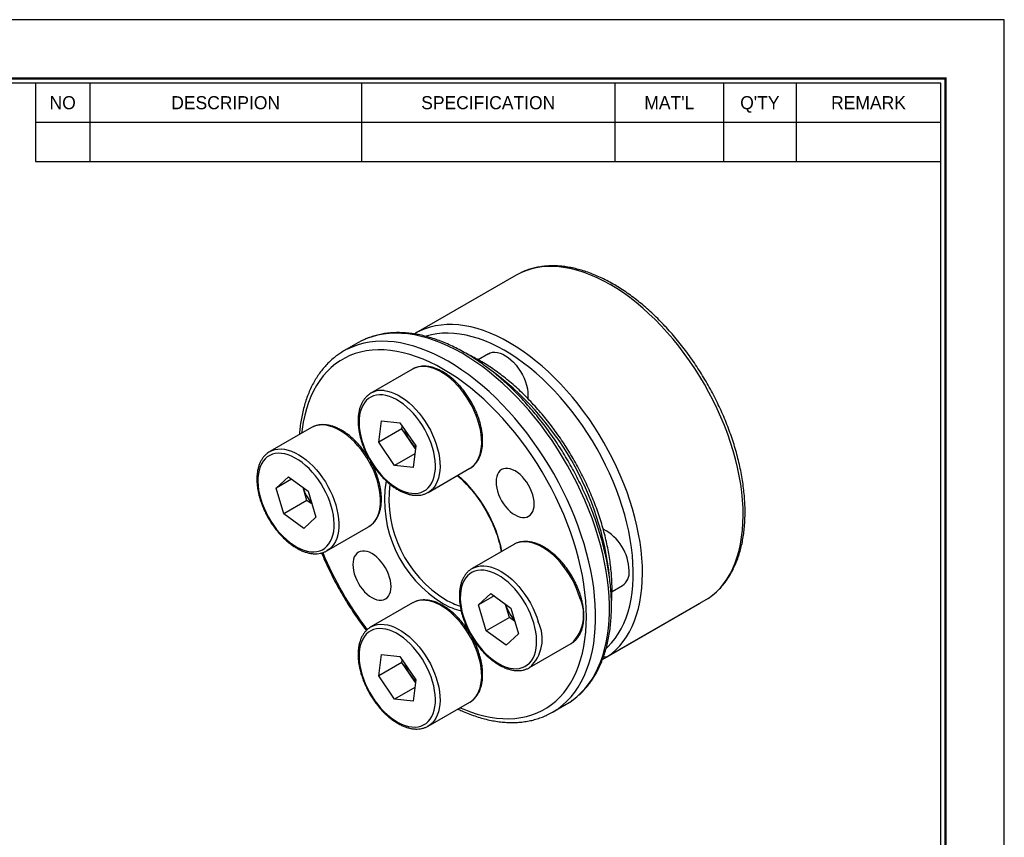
# Model space of a CAD drawing. Header units: millimetres. Extents: x 0 to 164, y 0 to 116.
# Tile 4 of 4: x 104 to 164, y 66 to 116. Entities that reach past the tile are written whole.
import ezdxf
from ezdxf.enums import TextEntityAlignment as Align

# ---------------------------------------------------------------- set-up
doc = ezdxf.new("R2010")
doc.units = ezdxf.units.MM
doc.layers.add('L1', color=7, linetype='CONTINUOUS')
doc.layers.add('OUTLINE', color=7, linetype='CONTINUOUS')

# ---------------------------------------------------------------- blocks, each defined once
blk = doc.blocks.new('표제란')
at = {"layer": 'L1', "color": 0}
for p, q in [((297, 210), (0, 210)), ((297, 0), (297, 210))]:
    blk.add_line(p, q, dxfattribs=at)
at = {"layer": 'L1'}
for p, q in [((190, 203), (190, 194.34)), ((196, 203), (196, 194.34)), ((226, 203), (226, 194.34)), ((254, 203), (254, 194.34)), ((266, 203), (266, 194.34)), ((274, 203), (274, 194.34)), ((190, 198.67), (290, 198.67)), ((190, 194.34), (290, 194.34))]:
    blk.add_line(p, q, dxfattribs=at)
at = {"layer": 'L1', "const_width": 0.25}
blk.add_lwpolyline([(290.5, 6.5), (290.5, 203.5), (10, 203.5), (10, 6.5)], close=True, dxfattribs=at)
at = {"layer": 'L1'}
blk.add_lwpolyline([(290, 7), (290, 203), (10.5, 203), (10.5, 7)], close=True, dxfattribs=at)
for s, p in [('NO', (193, 200.83)), ('DESCRIPION', (211, 200.83)), ('SPECIFICATION', (240, 200.83)), ("MAT'L", (260, 200.83)), ("Q'TY", (270, 200.83)), ('REMARK', (282, 200.83))]:
    blk.add_text(s, height=1.444, dxfattribs=at).set_placement(p, align=Align.MIDDLE_CENTER)
for tag, p in [('필렛', (179.25, 10.9)), ('모따기', (179.25, 8.3))]:
    blk.add_attdef(tag, text='', height=1.15, dxfattribs=at).set_placement(p, align=Align.MIDDLE_LEFT)
at = {"layer": 'OUTLINE', "ltscale": 0.5}
for tag, p, height in [('TITLE', (237.17, 24.41), 2.5), ('도번', (251.18, 15.64), 2.5), ('SCALE', (253.78, 9.55), 1.2), ('DATE', (277.02, 9.51), 1.2)]:
    blk.add_attdef(tag, p, '', height=height, dxfattribs=at)

msp = doc.modelspace()

# ---------------------------------------------------------------- linework, layer by layer
at = {"layer": 'OUTLINE'}
for p, q in [((134.5139, 100.5876), (128.3621, 97.0362)), ((124.838, 96.4451), (123.9894, 95.9553)), ((132.8288, 95.7902), (132.1913, 95.4221)), ((128.1898, 94.8441), (125.6442, 93.3746)), ((128.203, 94.8517), (128.1898, 94.8441)), ((126.1207, 90.3752), (126.2817, 91.6843)), ((126.2817, 91.6843), (127.4136, 91.5709)), ((127.4136, 91.5709), (128.3846, 90.1484)), ((122.0026, 91.2712), (119.457, 89.8016)), ((127.5349, 91.1916), (126.1207, 90.3752)), ((127.5349, 91.1916), (127.5559, 91.3624)), ((128.0204, 90.4803), (127.5349, 91.1916)), ((127.0917, 88.9527), (126.1207, 90.3752)), ((128.3636, 89.9776), (128.0204, 90.4803)), ((128.3846, 90.1484), (128.2236, 88.8393)), ((128.3251, 89.6647), (127.0917, 88.9527)), ((128.2236, 88.8393), (127.0917, 88.9527)), ((129.1439, 87.3122), (131.6895, 88.7818)), ((131.6895, 88.7818), (131.7082, 88.7928)), ((119.8513, 87.5756), (120.5978, 88.2659)), ((120.7962, 88.121), (119.8513, 87.5756)), ((120.5978, 88.2659), (121.8119, 87.3792)), ((120.319, 85.9985), (119.8513, 87.5756)), ((121.4994, 87.6035), (121.4979, 87.6085)), ((121.7332, 86.8149), (121.4994, 87.6035)), ((121.8119, 87.3792), (122.2796, 85.8021)), ((129.1767, 87.3319), (129.1439, 87.3122)), ((121.7332, 86.8149), (120.319, 85.9985)), ((122.0473, 86.5855), (121.7332, 86.8149)), ((121.5331, 85.1117), (120.319, 85.9985)), ((122.2796, 85.8021), (121.5331, 85.1117)), ((122.9567, 83.7393), (125.5023, 85.2088)), ((134.377, 84.1276), (131.8314, 82.6581)), ((140.3792, 81.2419), (141.0158, 81.6095)), ((132.2257, 80.432), (132.9722, 81.1224)), ((133.1705, 80.9775), (132.2257, 80.432)), ((132.9722, 81.1224), (134.1863, 80.2356)), ((146.258, 80.8225), (140.1061, 77.2711)), ((128.1898, 80.5547), (125.6442, 79.0851)), ((132.6934, 78.8549), (132.2257, 80.432)), ((133.8738, 80.4599), (133.8723, 80.465)), ((134.1076, 79.6713), (133.8738, 80.4599)), ((134.1863, 80.2356), (134.654, 78.6585)), ((139.7967, 77.0924), (145.758, 80.5338)), ((134.1076, 79.6713), (132.6934, 78.8549)), ((134.4216, 79.442), (134.1076, 79.6713)), ((125.6114, 79.0655), (125.6442, 79.0851)), ((133.9075, 77.9682), (132.6934, 78.8549)), ((134.654, 78.6585), (133.9075, 77.9682)), ((135.3311, 76.5957), (137.8767, 78.0653)), ((126.1207, 76.0857), (126.2817, 77.3948)), ((126.2817, 77.3948), (127.4136, 77.2814)), ((127.4136, 77.2814), (128.3846, 75.8589)), ((127.5349, 76.9021), (127.5559, 77.0729)), ((127.5349, 76.9021), (126.1207, 76.0857)), ((128.0204, 76.1909), (127.5349, 76.9021)), ((127.0917, 74.6632), (126.1207, 76.0857)), ((128.3636, 75.6881), (128.0204, 76.1909)), ((128.3846, 75.8589), (128.2236, 74.5498)), ((128.3251, 75.3753), (127.0917, 74.6632)), ((128.2236, 74.5498), (127.0917, 74.6632)), ((129.1439, 73.0228), (131.6895, 74.4923)), ((136.7384, 73.871), (137.5869, 74.3609))]:
    msp.add_line(p, q, dxfattribs=at)
at = {"layer": 'OUTLINE', "flags": 128}
for points in [[(146.258, 80.8225), (146.5208, 81.0187), (146.7685, 81.2381), (147.0005, 81.4803), (147.2162, 81.7445), (147.4151, 82.0303), (147.5967, 82.3368), (147.7606, 82.6634), (147.9063, 83.0092), (148.0336, 83.3735), (148.1421, 83.7553), (148.2315, 84.1537), (148.3016, 84.5677), (148.3524, 84.9965), (148.3835, 85.4388), (148.3951, 85.8937), (148.3869, 86.36), (148.3592, 86.8366), (148.3118, 87.3224), (148.245, 87.8162), (148.1589, 88.3168), (148.0537, 88.823), (147.9297, 89.3336), (147.7872, 89.8473), (147.6264, 90.3628), (147.4479, 90.8791), (147.2519, 91.3947), (147.0391, 91.9084), (146.8099, 92.4191), (146.5649, 92.9254), (146.3046, 93.4262), (146.0297, 93.9202), (145.7409, 94.4062), (145.4389, 94.8831), (145.1243, 95.3497), (144.798, 95.8049), (144.4607, 96.2476), (144.1132, 96.6767), (143.7565, 97.0912), (143.3913, 97.4901), (143.0185, 97.8723), (142.6391, 98.2371), (142.254, 98.5834), (141.864, 98.9105), (141.4702, 99.2176), (141.0734, 99.5039), (140.6747, 99.7688), (140.275, 100.0115), (139.8752, 100.2316), (139.4764, 100.4285), (139.0795, 100.6016), (138.6855, 100.7506), (138.2953, 100.8752), (137.9098, 100.975), (137.53, 101.0498), (137.1569, 101.0993), (136.7912, 101.1236), (136.434, 101.1225), (136.086, 101.096), (135.7481, 101.0442), (135.4211, 100.9672), (135.1058, 100.8652), (134.8033, 100.7386)], [(134.8033, 100.7386), (134.803, 100.7385), (134.5139, 100.5876)], [(140.1061, 77.2711), (140.369, 77.4673), (140.6167, 77.6868), (140.8487, 77.9289), (141.0644, 78.1932), (141.2633, 78.4789), (141.4449, 78.7854), (141.6088, 79.112), (141.7545, 79.4578), (141.8818, 79.8221), (141.9902, 80.2039), (142.0797, 80.6023), (142.1498, 81.0164), (142.2005, 81.4451), (142.2317, 81.8874), (142.2432, 82.3423), (142.2351, 82.8086), (142.2073, 83.2853), (142.16, 83.7711), (142.0932, 84.2649), (142.0071, 84.7655), (141.9019, 85.2717), (141.7779, 85.7822), (141.6353, 86.2959), (141.4746, 86.8115), (141.296, 87.3277), (141.1001, 87.8433), (140.8873, 88.357), (140.6581, 88.8677), (140.413, 89.374), (140.1528, 89.8748), (139.8779, 90.3688), (139.5891, 90.8548), (139.287, 91.3317), (138.9725, 91.7984), (138.6461, 92.2536), (138.3088, 92.6963), (137.9614, 93.1254), (137.6047, 93.5398), (137.2395, 93.9387), (136.8667, 94.3209), (136.4873, 94.6857), (136.1021, 95.032), (135.7122, 95.3591), (135.3183, 95.6662), (134.9216, 95.9525), (134.5229, 96.2174), (134.1231, 96.4602), (133.7234, 96.6802), (133.3246, 96.8771), (132.9277, 97.0502), (132.5337, 97.1993), (132.1434, 97.3238), (131.758, 97.4236), (131.3782, 97.4984), (131.005, 97.548), (130.6394, 97.5722), (130.2821, 97.5711), (129.9341, 97.5446), (129.5962, 97.4928), (129.2693, 97.4158), (128.954, 97.3138), (128.6515, 97.1872)], [(137.8933, 74.5556), (137.9499, 74.5958), (138.2233, 74.8102), (138.4813, 75.048), (138.7233, 75.3085), (138.9488, 75.5912), (139.1573, 75.8954), (139.3483, 76.2206), (139.5214, 76.5659), (139.6763, 76.9307), (139.8126, 77.3141), (139.9299, 77.7153), (140.0281, 78.1334), (140.1069, 78.5674), (140.1662, 79.0165), (140.2058, 79.4796), (140.2256, 79.9558), (140.2256, 80.4439), (140.2058, 80.9429), (140.1662, 81.4517), (140.1069, 81.9692), (140.0281, 82.4943), (139.9299, 83.0257), (139.8126, 83.5624), (139.6763, 84.1031), (139.5214, 84.6467), (139.3483, 85.1919), (139.1573, 85.7376), (138.9488, 86.2826), (138.7233, 86.8257), (138.4813, 87.3656), (138.2233, 87.9012), (137.9499, 88.4313), (137.6617, 88.9547), (137.3594, 89.4703), (137.0435, 89.977), (136.7148, 90.4737), (136.374, 90.9592), (136.0218, 91.4325), (135.6591, 91.8925), (135.2866, 92.3383), (134.9052, 92.7688), (134.5156, 93.1831), (134.1188, 93.5803), (133.7155, 93.9596), (133.3068, 94.32), (132.8935, 94.6609), (132.4765, 94.9813), (132.0567, 95.2808), (131.635, 95.5585), (131.2124, 95.8139), (130.7899, 96.0464), (130.3682, 96.2555), (129.9484, 96.4408), (129.5314, 96.6018), (129.1181, 96.7381), (128.7094, 96.8496), (128.3061, 96.9359), (127.9093, 96.9968), (127.5197, 97.0323), (127.1383, 97.0422), (126.7658, 97.0265), (126.4031, 96.9852), (126.0509, 96.9185), (125.7101, 96.8265), (125.3814, 96.7094), (125.1348, 96.6012)], [(140.0273, 77.775), (140.126, 77.8679), (140.3538, 78.1092), (140.5651, 78.3729), (140.7593, 78.6582), (140.9359, 78.9644), (141.0945, 79.2907), (141.2347, 79.6364), (141.3562, 80.0005), (141.4585, 80.3822), (141.5415, 80.7804), (141.605, 81.1941), (141.6488, 81.6224), (141.6727, 82.064), (141.6768, 82.5179), (141.6609, 82.983), (141.6252, 83.4581), (141.5698, 83.9419), (141.4947, 84.4332), (141.4002, 84.9308), (141.2865, 85.4335), (141.1539, 85.9399), (141.0028, 86.4487), (140.8334, 86.9588), (140.6463, 87.4687), (140.442, 87.9772), (140.2208, 88.483), (139.9835, 88.9849), (139.7305, 89.4815), (139.4626, 89.9715), (139.1805, 90.4539), (138.8847, 90.9272), (138.5762, 91.3904), (138.2556, 91.8422), (137.9238, 92.2816), (137.5816, 92.7073), (137.2299, 93.1184), (136.8695, 93.5137), (136.5015, 93.8923), (136.1267, 94.2532), (135.7461, 94.5955), (135.3606, 94.9183), (134.9712, 95.2209), (134.579, 95.5024), (134.1848, 95.7621), (133.7897, 95.9994), (133.3948, 96.2136), (133.0009, 96.4043), (132.6091, 96.5709), (132.2204, 96.7131), (131.8358, 96.8304), (131.4563, 96.9226), (131.0827, 96.9894), (130.7161, 97.0307), (130.3575, 97.0463), (130.0076, 97.0362), (129.6674, 97.0005), (129.3377, 96.9392), (129.0214, 96.8531)], [(137.0447, 74.0657), (137.1014, 74.1059), (137.3748, 74.3204), (137.6328, 74.5581), (137.8748, 74.8186), (138.1003, 75.1013), (138.3087, 75.4056), (138.4998, 75.7307), (138.6729, 76.0761), (138.8278, 76.4409), (138.964, 76.8243), (139.0814, 77.2254), (139.1796, 77.6435), (139.2584, 78.0776), (139.3177, 78.5266), (139.3572, 78.9898), (139.3771, 79.4659), (139.3771, 79.954), (139.3572, 80.453), (139.3177, 80.9619), (139.2584, 81.4794), (139.1796, 82.0044), (139.0814, 82.5359), (138.964, 83.0726), (138.8278, 83.6133), (138.6729, 84.1569), (138.4998, 84.7021), (138.3087, 85.2478), (138.1003, 85.7928), (137.8748, 86.3358), (137.6328, 86.8757), (137.3748, 87.4113), (137.1014, 87.9414), (136.8132, 88.4649), (136.5108, 88.9805), (136.1949, 89.4872), (135.8662, 89.9838), (135.5254, 90.4693), (135.1733, 90.9426), (134.8106, 91.4026), (134.4381, 91.8484), (134.0566, 92.2789), (133.6671, 92.6933), (133.2702, 93.0905), (132.867, 93.4697), (132.4583, 93.8302), (132.045, 94.171), (131.628, 94.4915), (131.2082, 94.7909), (130.7865, 95.0686), (130.3639, 95.324), (129.9413, 95.5565), (129.5197, 95.7657), (129.0999, 95.9509), (128.6829, 96.1119), (128.2695, 96.2483), (127.8608, 96.3597), (127.4576, 96.446), (127.0608, 96.507), (126.6712, 96.5424), (126.2898, 96.5523), (125.9173, 96.5366), (125.5545, 96.4954), (125.2024, 96.4287), (124.8616, 96.3367), (124.5329, 96.2196), (124.2862, 96.1113)], [(125.1348, 96.6012), (125.0655, 96.5674), (124.838, 96.4451)], [(131.0944, 74.1487), (131.3239, 74.0508), (131.7338, 73.8937), (132.1399, 73.7613), (132.5414, 73.6538), (132.9373, 73.5714), (133.3267, 73.5143), (133.7088, 73.4826), (134.0827, 73.4765), (134.4475, 73.496), (134.8024, 73.5409), (135.1466, 73.6112), (135.4793, 73.7067), (135.7998, 73.8273), (136.1074, 73.9726), (136.4013, 74.1423), (136.6809, 74.3361), (136.9455, 74.5534), (137.1946, 74.7939), (137.4275, 75.0569), (137.6439, 75.3418), (137.8431, 75.6481), (138.0247, 75.975), (138.1883, 76.3217), (138.3336, 76.6876), (138.4601, 77.0717), (138.5677, 77.4732), (138.656, 77.8912), (138.725, 78.3247), (138.7743, 78.7728), (138.804, 79.2344), (138.8138, 79.7085), (138.804, 80.1941), (138.7743, 80.6899), (138.725, 81.195), (138.656, 81.7081), (138.5677, 82.2281), (138.4601, 82.7538), (138.3336, 83.2841), (138.1883, 83.8176), (138.0247, 84.3533), (137.8431, 84.8898), (137.6439, 85.4261), (137.4275, 85.9608), (137.1946, 86.4928), (136.9455, 87.0208), (136.6809, 87.5437), (136.4013, 88.0602), (136.1074, 88.5693), (135.7998, 89.0697), (135.4793, 89.5603), (135.1466, 90.04), (134.8024, 90.5078), (134.4475, 90.9624), (134.0827, 91.4031), (133.7088, 91.8286), (133.3267, 92.2381), (132.9373, 92.6307), (132.5414, 93.0054), (132.1399, 93.3613), (131.7338, 93.6978), (131.3239, 94.014), (130.9112, 94.3093), (130.4966, 94.5828), (130.0811, 94.8341), (129.6656, 95.0626), (129.251, 95.2677), (128.8383, 95.449), (128.4284, 95.606), (128.0222, 95.7384), (127.6208, 95.846), (127.2249, 95.9284), (126.8354, 95.9855), (126.4534, 96.0171), (126.0795, 96.0232), (125.7147, 96.0038), (125.3598, 95.9588), (125.0156, 95.8885), (124.6828, 95.793), (124.3623, 95.6724), (124.0548, 95.5271), (123.7609, 95.3574), (123.4813, 95.1636), (123.2167, 94.9463), (122.9676, 94.7059), (122.7346, 94.4429), (122.5183, 94.1579), (122.3191, 93.8516), (122.1375, 93.5248), (121.9739, 93.178), (121.8286, 92.8122), (121.702, 92.428), (121.5945, 92.0265), (121.5061, 91.6085), (121.4372, 91.175), (121.4073, 90.9275)], [(132.8288, 95.7902), (132.9377, 95.8406), (133.0738, 95.8748), (133.2205, 95.8835), (133.3758, 95.8666), (133.5374, 95.8243), (133.7032, 95.7572), (133.8707, 95.6662), (134.0375, 95.5527), (134.2015, 95.4182), (134.3602, 95.2646), (134.5115, 95.0941), (134.6532, 94.909), (134.7833, 94.712), (134.9, 94.5057), (135.0017, 94.2933), (135.0869, 94.0775), (135.1545, 93.8614), (135.2034, 93.6481), (135.233, 93.4405), (135.243, 93.2417)], [(131.7082, 88.7928), (131.7835, 88.8422), (131.9241, 88.9596), (132.0487, 89.1), (132.1563, 89.2622), (132.246, 89.445), (132.3172, 89.6468), (132.3692, 89.866), (132.4017, 90.101), (132.4143, 90.3497), (132.4071, 90.6102), (132.3799, 90.8804), (132.3331, 91.1581), (132.2671, 91.441), (132.1823, 91.727), (132.0794, 92.0136), (131.9594, 92.2987), (131.823, 92.5798), (131.6715, 92.8548), (131.5061, 93.1213), (131.328, 93.3773), (131.1388, 93.6208), (130.9399, 93.8496), (130.7329, 94.0621), (130.5196, 94.2565), (130.3016, 94.4312), (130.0807, 94.5848), (129.8586, 94.7161), (129.6372, 94.824), (129.4182, 94.9077), (129.2035, 94.9665), (128.9946, 94.9998)], [(126.449, 93.5303), (126.6579, 93.4969), (126.8726, 93.4382), (127.0916, 93.3545), (127.313, 93.2466), (127.5351, 93.1153), (127.756, 92.9617), (127.974, 92.787), (128.1873, 92.5926), (128.3943, 92.3801), (128.5932, 92.1512), (128.7824, 91.9078), (128.9605, 91.6518), (129.1259, 91.3852), (129.2774, 91.1103), (129.4138, 90.8291), (129.5339, 90.5441), (129.6367, 90.2575), (129.7215, 89.9715), (129.7876, 89.6885), (129.8344, 89.4108), (129.8615, 89.1407), (129.8688, 88.8802), (129.8561, 88.6314), (129.8236, 88.3965), (129.7716, 88.1773), (129.7004, 87.9754), (129.6107, 87.7927), (129.5031, 87.6305), (129.3785, 87.4901), (129.238, 87.3727), (129.1767, 87.3319)], [(126.3616, 93.2666), (126.1664, 93.2737), (125.9805, 93.2551), (125.8054, 93.211), (125.6427, 93.1417), (125.4937, 93.0479), (125.3598, 92.9302), (125.2419, 92.7899), (125.1413, 92.6279), (125.0586, 92.4458), (124.9947, 92.245), (124.95, 92.0273), (124.9249, 91.7945), (124.9198, 91.5487), (124.9345, 91.2919), (124.969, 91.0263), (125.023, 90.7542), (125.096, 90.4778), (125.1874, 90.1997), (125.2965, 89.922), (125.4222, 89.6473), (125.5635, 89.3778), (125.7193, 89.1159), (125.8881, 88.8637), (126.0686, 88.6234), (126.2592, 88.3971), (126.4582, 88.1868), (126.664, 87.9941), (126.8749, 87.8208), (127.089, 87.6683), (127.3044, 87.538), (127.5195, 87.4308), (127.7322, 87.3479), (127.9409, 87.2898), (128.1437, 87.257), (128.3389, 87.2499), (128.5248, 87.2685), (128.6999, 87.3126), (128.8626, 87.3818), (129.0116, 87.4757), (129.1455, 87.5933), (129.2634, 87.7337), (129.364, 87.8956), (129.4467, 88.0778), (129.5106, 88.2786), (129.5553, 88.4963), (129.5804, 88.729), (129.5855, 88.9748), (129.5708, 89.2317), (129.5363, 89.4973), (129.4823, 89.7694), (129.4093, 90.0457), (129.3179, 90.3239), (129.2088, 90.6015), (129.0831, 90.8762), (128.9418, 91.1457), (128.786, 91.4077), (128.6172, 91.6599), (128.4367, 91.9001), (128.2461, 92.1264), (128.0471, 92.3368), (127.8413, 92.5294), (127.6304, 92.7027), (127.4163, 92.8552), (127.2009, 92.9856), (126.9858, 93.0927), (126.7731, 93.1757), (126.5644, 93.2338), (126.3616, 93.2666)], [(135.243, 93.2417), (135.233, 93.0542), (135.2326, 93.0501)], [(125.5023, 85.2088), (125.5204, 85.2195), (125.6686, 85.325), (125.8013, 85.4541), (125.9175, 85.6055), (126.0162, 85.7782), (126.0968, 85.9706), (126.1584, 86.1814), (126.2007, 86.4087), (126.2233, 86.6508), (126.226, 86.9057), (126.2088, 87.1713), (126.1718, 87.4455), (126.1153, 87.7261), (126.0398, 88.0108), (125.9459, 88.2974), (125.8343, 88.5836), (125.706, 88.8669), (125.5619, 89.1452), (125.4033, 89.4163), (125.2313, 89.6778), (125.0475, 89.9278), (124.8532, 90.1642), (124.6501, 90.3851), (124.4398, 90.5887), (124.2239, 90.7734), (124.0042, 90.9378), (123.7825, 91.0804), (123.5605, 91.2001), (123.3401, 91.296), (123.123, 91.3673), (122.911, 91.4134), (122.7058, 91.434), (122.509, 91.4288), (122.3222, 91.398), (122.1469, 91.3417), (122.0026, 91.2712)], [(118.9088, 86.9049), (119.0002, 86.6267), (119.1093, 86.3491), (119.235, 86.0744), (119.3763, 85.8049), (119.5321, 85.5429), (119.7009, 85.2907), (119.8814, 85.0505), (120.072, 84.8242), (120.271, 84.6138), (120.4769, 84.4212), (120.6877, 84.2479), (120.9018, 84.0954), (121.1173, 83.965), (121.3323, 83.8579), (121.545, 83.7749), (121.7537, 83.7168), (121.9565, 83.684), (122.1517, 83.6769), (122.3376, 83.6955), (122.5127, 83.7396), (122.6754, 83.8089), (122.8244, 83.9027), (122.9584, 84.0204), (123.0762, 84.1608), (123.1769, 84.3227), (123.2595, 84.5048), (123.3235, 84.7056), (123.3681, 84.9233), (123.3932, 85.1561), (123.3983, 85.4019), (123.3836, 85.6587), (123.3491, 85.9243), (123.2951, 86.1964), (123.2221, 86.4728), (123.1307, 86.7509), (123.0217, 87.0286), (122.8959, 87.3033), (122.7546, 87.5728), (122.5988, 87.8348), (122.43, 88.0869), (122.2495, 88.3272), (122.059, 88.5535), (121.8599, 88.7638), (121.6541, 88.9565), (121.4432, 89.1298), (121.2291, 89.2823), (121.0137, 89.4126), (120.7986, 89.5198), (120.5859, 89.6027), (120.3772, 89.6609), (120.1744, 89.6936), (119.9793, 89.7007), (119.7933, 89.6822), (119.6183, 89.638), (119.4555, 89.5688), (119.3066, 89.4749), (119.1726, 89.3573), (119.0547, 89.2169), (118.9541, 89.055), (118.8714, 88.8728), (118.8075, 88.672), (118.7628, 88.4544), (118.7378, 88.2216), (118.7326, 87.9758), (118.7473, 87.719), (118.7818, 87.4534), (118.8358, 87.1812), (118.9088, 86.9049)], [(119.4567, 89.8014), (119.6013, 89.8722), (119.7766, 89.9285), (119.9634, 89.9593), (120.1602, 89.9644), (120.3654, 89.9439), (120.5774, 89.8978), (120.7945, 89.8265), (121.0149, 89.7306), (121.2369, 89.6108), (121.4586, 89.4682), (121.6783, 89.3039), (121.8942, 89.1192), (122.1045, 88.9156), (122.3076, 88.6947), (122.5019, 88.4583), (122.6857, 88.2083), (122.8577, 87.9467), (123.0163, 87.6757), (123.1604, 87.3974), (123.2887, 87.114), (123.4003, 86.8279), (123.4942, 86.5413), (123.5697, 86.2566), (123.6262, 85.9759), (123.6632, 85.7017), (123.6804, 85.4361), (123.6777, 85.1813), (123.6552, 84.9392), (123.6129, 84.7119), (123.5512, 84.5011), (123.4706, 84.3086), (123.3719, 84.136), (123.2557, 83.9845), (123.123, 83.8555), (122.9774, 83.7515)], [(134.4561, 85.929), (134.6084, 85.8526), (134.758, 85.8006), (134.9026, 85.7738), (135.0394, 85.7728), (135.1663, 85.7974), (135.2811, 85.8474), (135.3817, 85.9218), (135.4665, 86.0194), (135.534, 86.1385), (135.583, 86.277), (135.6128, 86.4327), (135.6228, 86.6028), (135.6128, 86.7844), (135.583, 86.9744), (135.534, 87.1696), (135.4665, 87.3667), (135.3817, 87.5621), (135.2811, 87.7527), (135.1663, 87.9352), (135.0394, 88.1063), (134.9026, 88.2633), (134.758, 88.4034), (134.6084, 88.5242), (134.4561, 88.6236), (134.3038, 88.7), (134.1541, 88.752), (134.0096, 88.7788), (133.8727, 88.7799), (133.7458, 88.7552), (133.6311, 88.7053), (133.5305, 88.6308), (133.4457, 88.5333), (133.3782, 88.4142), (133.3291, 88.2756), (133.2993, 88.1199), (133.2894, 87.9499), (133.2993, 87.7682), (133.3291, 87.5782), (133.3782, 87.383), (133.4457, 87.186), (133.5305, 86.9905), (133.6311, 86.7999), (133.7458, 86.6175), (133.8727, 86.4463), (134.0096, 86.2893), (134.1541, 86.1493), (134.3038, 86.0285), (134.4561, 85.929)], [(138.4142, 80.8673), (138.3203, 81.1539), (138.2087, 81.44), (138.0803, 81.7234), (137.9363, 82.0017), (137.7776, 82.2727), (137.6057, 82.5343), (137.4219, 82.7842), (137.2276, 83.0206), (137.0245, 83.2415), (136.8141, 83.4452), (136.5982, 83.6299), (136.3786, 83.7942), (136.1568, 83.9368), (135.9349, 84.0565), (135.7145, 84.1524), (135.4974, 84.2237), (135.2854, 84.2698), (135.0801, 84.2904), (134.8833, 84.2852), (134.6965, 84.2544), (134.5212, 84.1982), (134.377, 84.1276)], [(122.9774, 83.7515), (122.9748, 83.75), (122.9567, 83.7393)], [(125.7061, 83.5707), (125.5538, 83.6471), (125.4041, 83.6991), (125.2596, 83.7259), (125.1227, 83.727), (124.9958, 83.7023), (124.8811, 83.6523), (124.7805, 83.5779), (124.6957, 83.4804), (124.6282, 83.3613), (124.5791, 83.2227), (124.5493, 83.067), (124.5394, 82.8969), (124.5493, 82.7153), (124.5791, 82.5253), (124.6282, 82.3301), (124.6957, 82.1331), (124.7805, 81.9376), (124.8811, 81.747), (124.9958, 81.5646), (125.1227, 81.3934), (125.2596, 81.2364), (125.4041, 81.0963), (125.5538, 80.9756), (125.7061, 80.8761), (125.8584, 80.7997), (126.008, 80.7477), (126.1526, 80.7209), (126.2894, 80.7198), (126.4163, 80.7445), (126.5311, 80.7945), (126.6317, 80.8689), (126.7165, 80.9665), (126.784, 81.0856), (126.833, 81.2241), (126.8628, 81.3798), (126.8728, 81.5499), (126.8628, 81.7315), (126.833, 81.9215), (126.784, 82.1167), (126.7165, 82.3138), (126.6317, 82.5092), (126.5311, 82.6998), (126.4163, 82.8823), (126.2894, 83.0534), (126.1526, 83.2104), (126.008, 83.3505), (125.8584, 83.4713), (125.7061, 83.5707)], [(135.5965, 79.3292), (135.5051, 79.6074), (135.396, 79.885), (135.2703, 80.1597), (135.129, 80.4292), (134.9732, 80.6912), (134.8044, 80.9434), (134.6239, 81.1836), (134.4333, 81.4099), (134.2343, 81.6203), (134.0284, 81.8129), (133.8176, 81.9862), (133.6035, 82.1387), (133.388, 82.2691), (133.173, 82.3762), (132.9603, 82.4592), (132.7516, 82.5173), (132.5488, 82.55), (132.3536, 82.5572), (132.1677, 82.5386), (131.9926, 82.4945), (131.8299, 82.4252), (131.6809, 82.3313), (131.5469, 82.2137), (131.4291, 82.0733), (131.3284, 81.9114), (131.2458, 81.7292), (131.1818, 81.5285), (131.1372, 81.3108), (131.1121, 81.078), (131.107, 80.8322), (131.1217, 80.5754), (131.1562, 80.3098), (131.2102, 80.0377), (131.2832, 79.7613), (131.3746, 79.4832), (131.4836, 79.2055), (131.6094, 78.9308), (131.7507, 78.6613), (131.9065, 78.3993), (132.0753, 78.1472), (132.2558, 77.9069), (132.4463, 77.6806), (132.6454, 77.4703), (132.8512, 77.2776), (133.0621, 77.1043), (133.2762, 76.9518), (133.4916, 76.8214), (133.7067, 76.7143), (133.9194, 76.6313), (134.1281, 76.5732), (134.3309, 76.5405), (134.526, 76.5334), (134.712, 76.5519), (134.887, 76.5961), (135.0498, 76.6653), (135.1987, 76.7592), (135.3327, 76.8768), (135.4506, 77.0172), (135.5512, 77.1791), (135.6339, 77.3613), (135.6978, 77.562), (135.7425, 77.7797), (135.7675, 78.0125), (135.7727, 78.2583), (135.758, 78.5151), (135.7235, 78.7807), (135.6695, 79.0529), (135.5965, 79.3292)], [(131.8108, 82.6459), (131.8133, 82.6474), (131.8314, 82.6581)], [(131.8314, 82.6581), (131.9757, 82.7286), (132.1509, 82.7849), (132.3377, 82.8157), (132.5346, 82.8209), (132.7398, 82.8003), (132.9518, 82.7542), (133.1689, 82.6829), (133.3893, 82.587), (133.6113, 82.4673), (133.833, 82.3247), (134.0526, 82.1603), (134.2685, 81.9756), (134.4789, 81.772), (134.682, 81.5511), (134.8763, 81.3147), (135.0601, 81.0647), (135.232, 80.8032), (135.3907, 80.5321), (135.5348, 80.2538), (135.6631, 79.9705), (135.7747, 79.6843), (135.8686, 79.3977)], [(131.6895, 74.4923), (131.7835, 74.5528), (131.9241, 74.6702), (132.0487, 74.8105), (132.1563, 74.9728), (132.246, 75.1555), (132.3172, 75.3573), (132.3692, 75.5766), (132.4017, 75.8115), (132.4143, 76.0602), (132.4071, 76.3207), (132.3799, 76.5909), (132.3331, 76.8686), (132.2671, 77.1516), (132.1823, 77.4375), (132.0794, 77.7242), (131.9594, 78.0092), (131.823, 78.2903), (131.6715, 78.5653), (131.5061, 78.8318), (131.328, 79.0879), (131.1388, 79.3313), (130.9399, 79.5602), (130.7329, 79.7727), (130.5196, 79.967), (130.3016, 80.1417), (130.0807, 80.2953), (129.8586, 80.4266), (129.6372, 80.5346), (129.4182, 80.6182), (129.2035, 80.677), (128.9946, 80.7104), (128.7934, 80.7181), (128.6014, 80.7001), (128.4202, 80.6565), (128.2512, 80.5877), (128.1898, 80.5547)], [(128.1437, 72.9675), (128.3389, 72.9604), (128.5248, 72.979), (128.6999, 73.0231), (128.8626, 73.0924), (129.0116, 73.1862), (129.1455, 73.3038), (129.2634, 73.4442), (129.364, 73.6062), (129.4467, 73.7883), (129.5106, 73.9891), (129.5553, 74.2068), (129.5804, 74.4395), (129.5855, 74.6854), (129.5708, 74.9422), (129.5363, 75.2078), (129.4823, 75.4799), (129.4093, 75.7562), (129.3179, 76.0344), (129.2088, 76.312), (129.0831, 76.5868), (128.9418, 76.8563), (128.786, 77.1182), (128.6172, 77.3704), (128.4367, 77.6107), (128.2461, 77.8369), (128.0471, 78.0473), (127.8413, 78.24), (127.6304, 78.4133), (127.4163, 78.5658), (127.2009, 78.6961), (126.9858, 78.8033), (126.7731, 78.8862), (126.5644, 78.9443), (126.3616, 78.9771), (126.1664, 78.9842), (125.9805, 78.9656), (125.8054, 78.9215), (125.6427, 78.8522), (125.4937, 78.7584), (125.3598, 78.6408), (125.2419, 78.5004), (125.1413, 78.3384), (125.0586, 78.1563), (124.9947, 77.9555), (124.95, 77.7378), (124.9249, 77.5051), (124.9198, 77.2592), (124.9345, 77.0024), (124.969, 76.7368), (125.023, 76.4647), (125.096, 76.1884), (125.1874, 75.9102), (125.2965, 75.6326), (125.4222, 75.3578), (125.5635, 75.0883), (125.7193, 74.8264), (125.8881, 74.5742), (126.0686, 74.334), (126.2592, 74.1077), (126.4582, 73.8973), (126.664, 73.7047), (126.8749, 73.5313), (127.089, 73.3789), (127.3044, 73.2485), (127.5195, 73.1414), (127.7322, 73.0584), (127.9409, 73.0003), (128.1437, 72.9675)], [(125.6442, 79.0851), (125.7056, 79.1182), (125.8746, 79.187), (126.0558, 79.2305), (126.2478, 79.2486), (126.449, 79.2408), (126.6579, 79.2075), (126.8726, 79.1487), (127.0916, 79.065), (127.313, 78.9571), (127.5351, 78.8258), (127.756, 78.6722), (127.974, 78.4975), (128.1873, 78.3031), (128.3943, 78.0907), (128.5932, 77.8618), (128.7824, 77.6183), (128.9605, 77.3623), (129.1259, 77.0958), (129.2774, 76.8208), (129.4138, 76.5397), (129.5339, 76.2546), (129.6367, 75.968), (129.7215, 75.682), (129.7876, 75.3991), (129.8344, 75.1214), (129.8615, 74.8512), (129.8688, 74.5907), (129.8561, 74.342), (129.8236, 74.107), (129.7716, 73.8878), (129.7004, 73.686), (129.6107, 73.5032), (129.5031, 73.341), (129.3785, 73.2006), (129.238, 73.0832), (129.1457, 73.0238)], [(137.8767, 78.0653), (137.8948, 78.0759), (137.9036, 78.0813)], [(137.5869, 74.3609), (137.6617, 74.4051), (137.8933, 74.5556)]]:
    msp.add_lwpolyline(points, dxfattribs=at)
at = {"layer": 'OUTLINE'}
for centre, radius, start, end in [((130.2827, 93.7089), 3.8418, 115.125366, 120.944026), ((126.1174, 92.2691), 4.2563, 115.481899, 124.42306), ((128.8288, 93.6974), 1.313, 82.74372, 118.462708), ((122.2374, 80.2209), 18.0908, 5.932171, 54.134166), ((126.2855, 92.2181), 1.3224, 82.896427, 119.096774), ((130.1005, 91.9062), 2.5219, 197.051381, 214.430803), ((129.9491, 91.785), 2.3285, 214.076855, 227.463274), ((133.8683, 86.8558), 7.3953, 170.901211, 239.195489), ((125.3309, 82.0076), 8.4917, 11.552851, 48.449245), ((123.9119, 88.3314), 2.5199, 196.790432, 221.506098), ((133.9821, 86.9349), 7.2389, 172.951125, 238.71054), ((138.4396, 82.4196), 2.9924, 2.021984, 61.971898), ((142.2347, 91.766), 21.1645, 202.613821, 217.387544), ((140.4634, 82.411), 0.9734, 304.575416, 6.736764), ((132.159, 84.0288), 3.809, 239.442227, 253.854495), ((136.2147, 79.8306), 2.4315, 313.992195, 25.236042), ((132.0116, 83.7287), 3.7585, 239.09327, 256.905316), ((136.2863, 81.1878), 2.5199, 196.790432, 221.506098), ((133.7619, 78.3492), 2.3532, 311.835141, 26.459515), ((130.1005, 77.6168), 2.5219, 197.051381, 214.430803), ((129.9491, 77.4955), 2.3285, 214.076855, 227.463274), ((134.6101, 77.5578), 4.257, 295.146241, 304.884128)]:
    msp.add_arc(centre, radius, start, end, dxfattribs=at)
for points, knots in [([(146.2832, 80.842), (146.3444, 80.8842), (146.4937, 80.987), (146.7155, 81.1748), (146.9502, 81.4015), (147.1697, 81.649), (147.3743, 81.916), (147.5634, 82.2022), (147.7364, 82.5071), (147.8931, 82.83), (148.0329, 83.1704), (148.1554, 83.5273), (148.2604, 83.9), (148.3475, 84.2876), (148.4166, 84.6891), (148.4675, 85.1035), (148.5002, 85.53), (148.5146, 85.9674), (148.5107, 86.4148), (148.4886, 86.8712), (148.4485, 87.3355), (148.3904, 87.8067), (148.3145, 88.2838), (148.2211, 88.7658), (148.1104, 89.2517), (147.9826, 89.7404), (147.8381, 90.2309), (147.6773, 90.7221), (147.5004, 91.213), (147.3079, 91.7026), (147.1002, 92.1898), (146.8778, 92.6736), (146.6411, 93.153), (146.3907, 93.6269), (146.1271, 94.0943), (145.8509, 94.5543), (145.5626, 95.0058), (145.2629, 95.4479), (144.9524, 95.8796), (144.6318, 96.3), (144.3017, 96.7082), (143.9629, 97.1033), (143.6159, 97.4845), (143.2616, 97.8509), (142.9007, 98.2017), (142.5339, 98.5362), (142.162, 98.8536), (141.7856, 99.1532), (141.4057, 99.4343), (141.023, 99.6963), (140.6381, 99.9385), (140.2521, 100.1604), (139.8655, 100.3614), (139.4793, 100.541), (139.0944, 100.6987), (138.7115, 100.834), (138.3315, 100.9466), (137.9554, 101.0361), (137.584, 101.1023), (137.2184, 101.145), (136.8594, 101.164), (136.508, 101.1593), (136.1651, 101.131), (135.8316, 101.0792), (135.5081, 101.0047), (135.1965, 100.9056), (134.9685, 100.8193), (134.8485, 100.7591), (134.8245, 100.747)], [0, 0, 0, 0, 0.0103776, 0.0253464, 0.0403401, 0.055374, 0.0704596, 0.0856044, 0.1008113, 0.116079, 0.1314031, 0.1467768, 0.1621919, 0.17764, 0.193113, 0.2086035, 0.2241053, 0.2396133, 0.2551233, 0.2706317, 0.2861364, 0.3016363, 0.3171306, 0.3326189, 0.3481012, 0.3635775, 0.3790482, 0.3945138, 0.4099748, 0.4254317, 0.4408852, 0.4563359, 0.4717846, 0.4872319, 0.5026784, 0.518125, 0.5335721, 0.5490203, 0.5644705, 0.5799231, 0.5953791, 0.610839, 0.6263035, 0.6417733, 0.657249, 0.6727311, 0.6882201, 0.7037164, 0.7192199, 0.7347308, 0.7502485, 0.7657721, 0.7813003, 0.7968309, 0.8123598, 0.8278825, 0.8433934, 0.8588859, 0.8743519, 0.8897826, 0.9051691, 0.9205027, 0.9357766, 0.9509863, 0.9661312, 0.9812152, 0.9962468, 1, 1, 1, 1]), ([(137.9109, 74.5703), (137.967, 74.6091), (138.1157, 74.7119), (138.3416, 74.902), (138.5894, 75.1379), (138.8222, 75.3948), (139.0401, 75.6713), (139.2426, 75.9671), (139.4292, 76.2818), (139.5996, 76.6147), (139.7533, 76.9653), (139.8899, 77.3327), (140.0092, 77.7164), (140.1108, 78.1153), (140.1945, 78.5287), (140.2602, 78.9557), (140.3077, 79.3953), (140.337, 79.8467), (140.3481, 80.3088), (140.341, 80.7808), (140.3158, 81.2617), (140.2725, 81.7504), (140.2113, 82.2461), (140.1324, 82.7478), (140.0359, 83.2545), (139.9221, 83.7653), (139.7913, 84.2791), (139.6437, 84.7949), (139.4796, 85.3119), (139.2994, 85.8289), (139.1034, 86.3451), (138.892, 86.8593), (138.6658, 87.3707), (138.425, 87.8782), (138.1701, 88.3808), (137.9018, 88.8777), (137.6205, 89.3678), (137.3266, 89.8502), (137.0209, 90.3239), (136.7039, 90.7881), (136.3762, 91.2418), (136.0384, 91.6841), (135.6912, 92.1143), (135.3352, 92.5314), (134.9711, 92.9346), (134.5995, 93.3232), (134.2212, 93.6964), (133.8369, 94.0534), (133.4473, 94.3935), (133.0531, 94.7161), (132.655, 95.0205), (132.2538, 95.3061), (131.8502, 95.5722), (131.445, 95.8183), (131.0389, 96.0439), (130.6328, 96.2484), (130.2273, 96.4315), (129.8233, 96.5925), (129.4216, 96.7312), (129.023, 96.8472), (128.6284, 96.9401), (128.2386, 97.0098), (127.8546, 97.056), (127.4772, 97.0786), (127.1073, 97.0777), (126.7456, 97.0532), (126.3932, 97.0052), (126.0506, 96.9343), (125.7191, 96.8397), (125.4193, 96.7329), (125.2356, 96.6471), (125.1543, 96.6092)], [0, 0, 0, 0, 0.0086561, 0.0229045, 0.0371735, 0.0514753, 0.0658192, 0.0802114, 0.0946547, 0.1091487, 0.1236902, 0.1382744, 0.1528951, 0.1675457, 0.1822196, 0.1969108, 0.211614, 0.2263247, 0.2410392, 0.2557544, 0.2704678, 0.2851781, 0.2998843, 0.3145858, 0.3292825, 0.3439742, 0.3586611, 0.3733433, 0.3880212, 0.4026952, 0.4173657, 0.4320333, 0.4466983, 0.4613614, 0.476023, 0.4906836, 0.5053439, 0.5200043, 0.5346652, 0.5493272, 0.5639907, 0.5786564, 0.5933247, 0.6079962, 0.6226714, 0.6373509, 0.652035, 0.6667242, 0.6814189, 0.6961194, 0.7108258, 0.7255381, 0.7402562, 0.7549795, 0.7697072, 0.7844381, 0.79917, 0.8138997, 0.8286236, 0.8433372, 0.8580352, 0.8727114, 0.8873589, 0.9019708, 0.9165402, 0.9310613, 0.9455303, 0.9599459, 0.9743099, 0.9886278, 1, 1, 1, 1]), ([(123.6946, 95.7681), (123.6843, 95.7615), (123.5795, 95.6946), (123.3926, 95.5471), (123.1354, 95.3246), (122.894, 95.0796), (122.6668, 94.8152), (122.455, 94.531), (122.2586, 94.2278), (122.0783, 93.9059), (121.9144, 93.5659), (121.7674, 93.2087), (121.6375, 92.8348), (121.5252, 92.445), (121.4305, 92.0404), (121.3543, 91.6212), (121.2987, 91.2238), (121.2769, 90.9609), (121.2674, 90.8468)], [0, 0, 0, 0, 0.0071768, 0.0732665, 0.1394134, 0.2056796, 0.2721165, 0.3387622, 0.4056388, 0.4727532, 0.5400984, 0.6076563, 0.6754015, 0.743304, 0.8113332, 0.8794594, 0.9476556, 1, 1, 1, 1]), ([(140.3418, 80.5315), (140.3499, 80.6255), (140.3703, 80.8608), (140.3821, 81.2501), (140.3798, 81.6966), (140.3585, 82.1526), (140.3193, 82.6165), (140.2622, 83.0874), (140.1872, 83.5642), (140.0947, 84.046), (139.9849, 84.5317), (139.858, 85.0203), (139.7144, 85.5107), (139.5544, 86.0019), (139.3783, 86.4929), (139.1866, 86.9826), (138.9797, 87.4699), (138.7581, 87.954), (138.5221, 88.4336), (138.2724, 88.9078), (138.0095, 89.3756), (137.734, 89.836), (137.4463, 90.288), (137.1472, 90.7306), (136.8373, 91.1628), (136.5172, 91.5839), (136.1876, 91.9927), (135.8492, 92.3886), (135.5026, 92.7705), (135.1487, 93.1377), (134.7881, 93.4894), (134.4216, 93.8247), (134.0499, 94.143), (133.6738, 94.4436), (133.294, 94.7257), (132.9114, 94.9886), (132.5267, 95.2321), (132.1407, 95.4542), (131.8197, 95.6248), (131.628, 95.713), (131.5649, 95.742)], [0, 0, 0, 0, 0.0179262, 0.0448909, 0.0718593, 0.0988251, 0.1257848, 0.1527362, 0.1796779, 0.2066092, 0.2335299, 0.2604403, 0.287341, 0.3142327, 0.3411163, 0.3679928, 0.3948633, 0.4217289, 0.4485909, 0.4754504, 0.5023086, 0.5291667, 0.5560256, 0.5828866, 0.6097507, 0.6366192, 0.6634934, 0.6903743, 0.7172633, 0.7441613, 0.7710695, 0.7979889, 0.8249202, 0.8518641, 0.8788207, 0.9057899, 0.9327712, 0.9597629, 0.9867626, 1, 1, 1, 1]), ([(129.0686, 95.0167), (129.0317, 95.0197), (128.9271, 95.0283), (128.7595, 95.0235), (128.5696, 94.9956), (128.3917, 94.9416), (128.27, 94.8926), (128.212, 94.8556), (128.2052, 94.8512)], [0, 0, 0, 0, 0.11817201, 0.33490944, 0.54975297, 0.76202603, 0.97207166, 1, 1, 1, 1]), ([(131.7091, 88.7961), (131.7471, 88.8195), (131.8365, 88.8743), (131.9612, 88.9852), (132.0845, 89.1236), (132.1918, 89.2816), (132.283, 89.4575), (132.3573, 89.6507), (132.4141, 89.8599), (132.4528, 90.0835), (132.473, 90.3198), (132.4746, 90.5668), (132.4578, 90.8226), (132.4228, 91.0851), (132.3699, 91.3526), (132.2997, 91.6231), (132.2128, 91.8948), (132.1098, 92.1657), (131.9916, 92.4341), (131.8589, 92.698), (131.7128, 92.9557), (131.5541, 93.2053), (131.3842, 93.4452), (131.2039, 93.6736), (131.0147, 93.8889), (130.8177, 94.0897), (130.6142, 94.2744), (130.4056, 94.4417), (130.193, 94.5903), (129.9779, 94.7191), (129.7618, 94.8269), (129.5459, 94.9127), (129.3321, 94.9753), (129.1734, 95.0052), (129.0864, 95.0148), (129.0686, 95.0167)], [0, 0, 0, 0, 0.0221187, 0.0519568, 0.0818873, 0.1120519, 0.1425353, 0.173354, 0.2044671, 0.2358, 0.2672719, 0.298814, 0.3303733, 0.3619159, 0.3934295, 0.4249102, 0.4563596, 0.4877822, 0.5191841, 0.5505724, 0.5819546, 0.6133385, 0.6447298, 0.6761361, 0.7075653, 0.7390251, 0.770523, 0.8020648, 0.8336542, 0.8652904, 0.8969648, 0.9286521, 0.9603011, 0.991843, 1, 1, 1, 1]), ([(125.6433, 93.3714), (125.604, 93.3481), (125.5129, 93.294), (125.3858, 93.1842), (125.261, 93.0478), (125.1521, 92.8917), (125.0592, 92.7175), (124.9831, 92.526), (124.9246, 92.3184), (124.884, 92.0962), (124.862, 91.8611), (124.8584, 91.6151), (124.8734, 91.3601), (124.9066, 91.0981), (124.9576, 90.831), (125.0261, 90.5608), (125.1113, 90.2891), (125.2127, 90.018), (125.3295, 89.7493), (125.4607, 89.4849), (125.6055, 89.2265), (125.763, 88.9759), (125.9318, 88.735), (126.1111, 88.5054), (126.2994, 88.2886), (126.4957, 88.0864), (126.6986, 87.9), (126.9068, 87.7308), (127.119, 87.5802), (127.3339, 87.4494), (127.55, 87.3394), (127.7659, 87.2514), (127.9801, 87.1862), (128.1907, 87.1447), (128.3959, 87.1274), (128.5938, 87.1344), (128.7827, 87.1652), (128.9598, 87.2209), (129.0924, 87.2785), (129.1609, 87.3245), (129.179, 87.3366)], [0, 0, 0, 0, 0.0196272, 0.0454229, 0.0712842, 0.0973374, 0.1236614, 0.1502765, 0.1771513, 0.2042233, 0.2314223, 0.2586873, 0.2859715, 0.3132429, 0.34049, 0.3677087, 0.3949001, 0.4220677, 0.449217, 0.4763538, 0.5034847, 0.5306164, 0.557754, 0.5849039, 0.6120728, 0.6392676, 0.6664946, 0.6937593, 0.7210649, 0.7484112, 0.7757917, 0.803187, 0.830554, 0.8578354, 0.8849561, 0.9118354, 0.9384119, 0.964671, 0.9906621, 1, 1, 1, 1]), ([(125.5185, 89.3869), (125.4819, 89.4473), (125.3942, 89.5922), (125.2417, 89.8111), (125.0643, 90.0428), (124.8772, 90.2616), (124.6822, 90.4663), (124.4802, 90.6553), (124.2727, 90.8272), (124.0611, 90.9808), (123.8465, 91.1148), (123.6305, 91.2281), (123.4144, 91.3197), (123.1999, 91.3885), (122.9886, 91.4338), (122.7824, 91.455), (122.5833, 91.4517), (122.3928, 91.4246), (122.2138, 91.3727), (122.0735, 91.3147), (121.9984, 91.2662), (121.9743, 91.2507)], [0, 0, 0, 0, 0.0395196, 0.0946773, 0.1498576, 0.2050745, 0.2603419, 0.3156729, 0.3710787, 0.4265672, 0.4821392, 0.5377838, 0.5934692, 0.6491114, 0.7046006, 0.7597888, 0.8145112, 0.8686326, 0.9221053, 0.9750089, 1, 1, 1, 1]), ([(119.4579, 89.7992), (119.4207, 89.7775), (119.3316, 89.7254), (119.206, 89.6183), (119.0803, 89.483), (118.9706, 89.3279), (118.8767, 89.1547), (118.7997, 88.9642), (118.7402, 88.7574), (118.6986, 88.5359), (118.6755, 88.3015), (118.6709, 88.0561), (118.6849, 87.8015), (118.7171, 87.5399), (118.7672, 87.273), (118.818, 87.0686), (118.8514, 86.954), (118.8585, 86.9297)], [0, 0, 0, 0, 0.0493946, 0.1184099, 0.1875795, 0.2572468, 0.3276308, 0.3987945, 0.4706606, 0.5430647, 0.6158185, 0.6887569, 0.7617533, 0.8347182, 0.9076188, 0.9804439, 1, 1, 1, 1]), ([(125.5066, 85.2148), (125.5369, 85.2321), (125.6195, 85.2791), (125.7397, 85.3796), (125.867, 85.5128), (125.9784, 85.666), (126.0739, 85.8373), (126.1526, 86.0262), (126.214, 86.2314), (126.2573, 86.4514), (126.2823, 86.6846), (126.2888, 86.929), (126.2767, 87.1827), (126.2464, 87.4438), (126.1981, 87.7102), (126.1323, 87.9801), (126.0496, 88.2516), (125.9509, 88.523), (125.836, 88.7919), (125.7299, 89.0143), (125.6573, 89.1439), (125.633, 89.1875)], [0, 0, 0, 0, 0.0308136, 0.0839861, 0.1372473, 0.1908687, 0.2450304, 0.2997934, 0.3551073, 0.4108501, 0.4668768, 0.5230572, 0.579292, 0.6355063, 0.6916727, 0.7477814, 0.8038328, 0.859834, 0.9157953, 0.9717291, 1, 1, 1, 1]), ([(130.9193, 88.3371), (130.9708, 88.2938), (131.103, 88.1826), (131.3115, 87.984), (131.5436, 87.745), (131.7691, 87.4905), (131.9868, 87.2226), (132.1956, 86.9426), (132.3945, 86.6518), (132.5823, 86.3517), (132.7581, 86.0438), (132.921, 85.7298), (133.0703, 85.4113), (133.205, 85.0898), (133.3246, 84.767), (133.4287, 84.4446), (133.5156, 84.1247), (133.5751, 83.87), (133.5995, 83.7247), (133.6065, 83.6828)], [0, 0, 0, 0, 0.0397175, 0.1019486, 0.1642204, 0.2265294, 0.2888704, 0.3512376, 0.4136245, 0.4760245, 0.5384307, 0.6008359, 0.6632313, 0.7256097, 0.7879643, 0.8502882, 0.9125748, 0.974818, 1, 1, 1, 1]), ([(118.8585, 86.9297), (118.8731, 86.8819), (118.9154, 86.7438), (118.998, 86.515), (119.1106, 86.2456), (119.2382, 85.9798), (119.3796, 85.7197), (119.5339, 85.467), (119.6999, 85.2234), (119.8766, 84.9907), (120.0627, 84.7704), (120.2571, 84.5643), (120.4584, 84.3736), (120.6653, 84.1999), (120.8766, 84.0444), (121.0909, 83.9084), (121.3069, 83.7929), (121.523, 83.6991), (121.7378, 83.6279), (121.9494, 83.5802), (122.1563, 83.5566), (122.3562, 83.5573), (122.5476, 83.582), (122.7279, 83.6315), (122.8722, 83.6891), (122.9509, 83.7385), (122.9781, 83.7556)], [0, 0, 0, 0, 0.0230212, 0.0665447, 0.1100441, 0.1535211, 0.1969859, 0.2404491, 0.2839199, 0.3274074, 0.3709227, 0.4144767, 0.4580798, 0.501741, 0.545467, 0.589259, 0.6331098, 0.6769975, 0.7208582, 0.7646087, 0.8081348, 0.8513067, 0.8940133, 0.9362082, 0.9779434, 1, 1, 1, 1]), ([(138.4752, 80.9372), (138.4606, 80.985), (138.4183, 81.1231), (138.3358, 81.3519), (138.2231, 81.6213), (138.0955, 81.8871), (137.9541, 82.1472), (137.7998, 82.3999), (137.6338, 82.6435), (137.4571, 82.8762), (137.271, 83.0965), (137.0767, 83.3026), (136.8754, 83.4933), (136.6684, 83.667), (136.4571, 83.8225), (136.2428, 83.9585), (136.0268, 84.074), (135.8107, 84.1678), (135.596, 84.239), (135.3843, 84.2867), (135.1775, 84.3103), (134.9775, 84.3096), (134.7861, 84.2849), (134.6059, 84.2353), (134.4675, 84.1807), (134.3943, 84.1351), (134.3727, 84.1216)], [0, 0, 0, 0, 0.0231271, 0.0668508, 0.1105503, 0.1542274, 0.1978921, 0.2415553, 0.2852261, 0.3289137, 0.3726292, 0.4163835, 0.4601872, 0.5040493, 0.5479764, 0.59197, 0.6360225, 0.6801121, 0.7241746, 0.7681263, 0.8118527, 0.8552232, 0.8981263, 0.9405153, 0.9824425, 1, 1, 1, 1]), ([(122.6252, 83.6074), (122.6741, 83.4903), (122.7946, 83.2019), (123.0037, 82.7459), (123.2496, 82.2401), (123.5099, 81.7396), (123.7834, 81.2453), (124.0697, 80.7581), (124.3683, 80.2791), (124.6783, 79.8087), (125.0004, 79.3496), (125.2288, 79.0347), (125.3523, 78.8768), (125.362, 78.8645)], [0, 0, 0, 0, 0.0700794, 0.1724592, 0.2748264, 0.3771849, 0.4795384, 0.5818905, 0.6842448, 0.7866039, 0.8889719, 0.9913523, 1, 1, 1, 1]), ([(131.81, 82.6418), (131.7855, 82.6278), (131.7089, 82.5838), (131.5941, 82.4871), (131.4667, 82.3541), (131.3554, 82.2009), (131.2599, 82.0296), (131.1811, 81.8407), (131.1198, 81.6355), (131.0764, 81.4155), (131.0514, 81.1823), (131.0449, 80.9379), (131.057, 80.6842), (131.0874, 80.4231), (131.1356, 80.1567), (131.2014, 79.8868), (131.2841, 79.6153), (131.3829, 79.344), (131.4973, 79.0748), (131.6264, 78.8095), (131.7691, 78.5501), (131.9246, 78.2982), (132.0918, 78.0556), (132.2695, 77.8241), (132.4565, 77.6053), (132.6516, 77.4006), (132.8535, 77.2116), (133.061, 77.0397), (133.2727, 76.8861), (133.4872, 76.7521), (133.7032, 76.6388), (133.9193, 76.5472), (134.1338, 76.4784), (134.3451, 76.4331), (134.5513, 76.4119), (134.7504, 76.4152), (134.9409, 76.4422), (135.1198, 76.4945), (135.25, 76.547), (135.3157, 76.5889), (135.3302, 76.5982)], [0, 0, 0, 0, 0.0122077, 0.0382538, 0.0643434, 0.0906093, 0.11714, 0.1439651, 0.1710602, 0.1983653, 0.2258095, 0.253329, 0.2808751, 0.3084112, 0.3359238, 0.3634082, 0.3908645, 0.4182962, 0.4457084, 0.473107, 0.5004987, 0.52789, 0.5552866, 0.5826945, 0.6101205, 0.6375716, 0.6650543, 0.6925742, 0.7201351, 0.7477375, 0.775376, 0.8030347, 0.830672, 0.8582332, 0.885645, 0.9128254, 0.9397073, 0.966267, 0.992544, 1, 1, 1, 1]), ([(131.7007, 78.6795), (131.6574, 78.7499), (131.5624, 78.9044), (131.4017, 79.1318), (131.2227, 79.3616), (131.0343, 79.5783), (130.838, 79.7806), (130.6351, 79.9669), (130.4269, 80.1361), (130.2147, 80.2867), (129.9998, 80.4175), (129.7837, 80.5275), (129.5678, 80.6155), (129.3537, 80.6807), (129.1431, 80.7222), (128.9378, 80.7396), (128.74, 80.7324), (128.551, 80.7018), (128.3742, 80.6455), (128.2539, 80.5952), (128.1971, 80.5578), (128.1909, 80.5537)], [0, 0, 0, 0, 0.04682992, 0.10266982, 0.15853486, 0.21443923, 0.27039685, 0.32642076, 0.382522, 0.43870758, 0.49497694, 0.55131661, 0.60768686, 0.66399875, 0.72013449, 0.7759395, 0.83124805, 0.88593331, 0.93996548, 0.99344643, 1, 1, 1, 1]), ([(137.905, 78.0858), (137.9322, 78.1018), (138.0113, 78.1485), (138.1276, 78.2488), (138.2534, 78.3839), (138.3632, 78.539), (138.457, 78.7122), (138.534, 78.9028), (138.5936, 79.1095), (138.6351, 79.331), (138.6582, 79.5654), (138.6628, 79.8108), (138.6488, 80.0654), (138.6167, 80.327), (138.5665, 80.5939), (138.5157, 80.7983), (138.4823, 80.9129), (138.4752, 80.9372)], [0, 0, 0, 0, 0.0367413, 0.1066753, 0.1767656, 0.2473602, 0.3186811, 0.390792, 0.4636147, 0.5369825, 0.6107048, 0.684614, 0.7585821, 0.8325181, 0.9063891, 0.9801836, 1, 1, 1, 1]), ([(125.6092, 79.0608), (125.5764, 79.0406), (125.4924, 78.9888), (125.3726, 78.8816), (125.2492, 78.7434), (125.1419, 78.5853), (125.0507, 78.4094), (124.9764, 78.2162), (124.9196, 78.007), (124.881, 77.7834), (124.8607, 77.5471), (124.8591, 77.3001), (124.8759, 77.0444), (124.911, 76.7818), (124.9638, 76.5143), (125.034, 76.2438), (125.1209, 75.9721), (125.2239, 75.7012), (125.3421, 75.4328), (125.4748, 75.1689), (125.621, 74.9112), (125.7796, 74.6616), (125.9496, 74.4217), (126.1298, 74.1933), (126.319, 73.978), (126.516, 73.7772), (126.7195, 73.5925), (126.9282, 73.4252), (127.1407, 73.2766), (127.3558, 73.1478), (127.572, 73.04), (127.7878, 72.9542), (128.0016, 72.8916), (128.1603, 72.8617), (128.2473, 72.8521), (128.2652, 72.8502)], [0, 0, 0, 0, 0.0191366, 0.0490656, 0.0790874, 0.109344, 0.1399203, 0.1708331, 0.202041, 0.2334695, 0.2650374, 0.2966757, 0.3283312, 0.35997, 0.3915797, 0.4231564, 0.4547017, 0.4862201, 0.5177178, 0.5492018, 0.5806797, 0.6121594, 0.6436464, 0.6751484, 0.7066735, 0.7382293, 0.7698231, 0.8014612, 0.8331469, 0.8648796, 0.8966505, 0.9284346, 0.96018, 0.9918181, 1, 1, 1, 1]), ([(131.6821, 74.4903), (131.7243, 74.5153), (131.8183, 74.5709), (131.9479, 74.6827), (132.0727, 74.8191), (132.1816, 74.9752), (132.2745, 75.1494), (132.3506, 75.3409), (132.4092, 75.5485), (132.4497, 75.7707), (132.4718, 76.0058), (132.4753, 76.2518), (132.4604, 76.5068), (132.4272, 76.7688), (132.3761, 77.0359), (132.3076, 77.3062), (132.2223, 77.5778), (132.1211, 77.849), (132.0037, 78.1173), (131.9014, 78.3285), (131.834, 78.4471), (131.8153, 78.48)], [0, 0, 0, 0, 0.0430729, 0.0959157, 0.1488929, 0.2022632, 0.2561883, 0.3107097, 0.3657631, 0.4212205, 0.4769381, 0.5327907, 0.5886828, 0.6445487, 0.7003646, 0.7561226, 0.8118245, 0.8674778, 0.9230934, 0.9786836, 1, 1, 1, 1]), ([(140.1061, 77.2711), (140.0723, 77.2572), (140.0047, 77.2294), (139.9141, 77.2307), (139.8673, 77.253), (139.858, 77.2574)], [0, 0, 0, 0, 0.4447603, 0.8901686, 1, 1, 1, 1]), ([(130.9551, 74.0683), (131.0334, 74.0307), (131.247, 73.9282), (131.5948, 73.7848), (131.9975, 73.6365), (132.3974, 73.5118), (132.7937, 73.4097), (133.1854, 73.3309), (133.5718, 73.2755), (133.9519, 73.2436), (134.3249, 73.2353), (134.6899, 73.2506), (135.046, 73.2893), (135.3925, 73.3514), (135.7288, 73.436), (136.0529, 73.5456), (136.2761, 73.6325), (136.3874, 73.6893), (136.3985, 73.6949)], [0, 0, 0, 0, 0.0398464, 0.108677, 0.1774875, 0.2462588, 0.3149675, 0.383586, 0.4520834, 0.520427, 0.5885841, 0.6565256, 0.7242294, 0.7916843, 0.8588929, 0.9258739, 0.9926625, 1, 1, 1, 1]), ([(128.2652, 72.8502), (128.3021, 72.8472), (128.4066, 72.8386), (128.5742, 72.8434), (128.7641, 72.8714), (128.9422, 72.9251), (129.0695, 72.9773), (129.1326, 73.0181), (129.1448, 73.0259)], [0, 0, 0, 0, 0.1156001, 0.3276206, 0.5377883, 0.7454415, 0.9509158, 1, 1, 1, 1])]:
    msp.add_open_spline(points, degree=3, knots=knots, dxfattribs=at)

# ---------------------------------------------------------------- block references
at = {"layer": 'OUTLINE', "xscale": 0.553386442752, "yscale": 0.553386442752, "zscale": 0.553386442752}
msp.add_blockref('표제란', (0, 0), dxfattribs=at)

doc.saveas('drawing.dxf')
